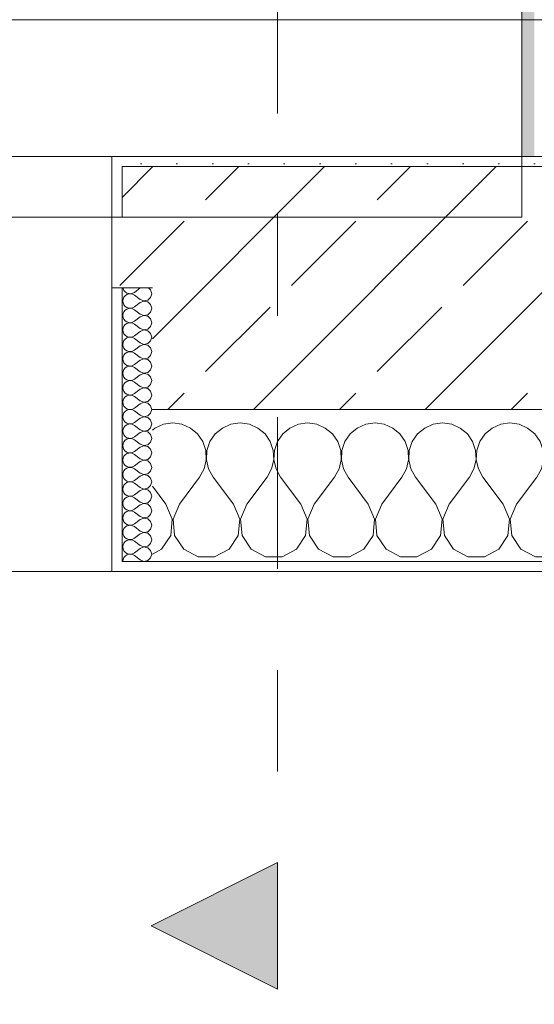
# Model space of a CAD drawing. Header units: metres. Extents: x -3.6 to 84.5, y -11 to 16.8.
# Tile 218 of 256: x 43.049 to 43.557, y -0.582 to 0.39. Entities that reach past the tile are written whole.
import ezdxf

# ---------------------------------------------------------------- set-up
doc = ezdxf.new("R2010")
doc.units = ezdxf.units.M
doc.header["$MEASUREMENT"] = 0
doc.linetypes.add('Schnittlinie', pattern=[0.3, 0.15, -0.075, 0, -0.075])
for name, color, linetype in [('154 - Bemaßung_ Beschriftung.Ausbau - Deckenspiegel', 7, 'Continuous'), ('203 - Marker.Schnitt - Ausbaudetail SA', 7, 'Continuous'), ('604 - Struktur.Wand Aussen', 7, 'Continuous'), ('608 - Struktur.Träger', 7, 'Continuous'), ('Neubau_606 - Struktur.Wand Innen Ausbau', 7, 'Continuous'), ('Neubau_653 - Abdeckung.TB Verkofferung', 7, 'Continuous')]:
    doc.layers.add(name, color=color, linetype=linetype)
doc.styles.add('ERSTELLTER_STIL_2', font='txt')
doc.dimstyles.new('ERSTELLTER_STIL__2', dxfattribs={"dimtxt": 0.1, "dimasz": 0.0532, "dimexe": 0.18, "dimexo": 0.0625, "dimgap": 0, "dimtad": 1, "dimtih": 1, "dimtoh": 1, "dimzin": 0, "dimdsep": 46, "dimtxsty": 'ERSTELLTER_STIL_2', "dimblk": 'ARROWHEAD_2', "dimblk1": 'ARROWHEAD_2', "dimblk2": 'ARROWHEAD_2', "dimcen": 0.09, "dimse1": 1, "dimse2": 1, "dimclrd": 7, "dimclre": 7, "dimclrt": 7, "dimazin": 0, "dimtfac": 1, "dimtdec": 4, "dimtmove": 0, "dimatfit": 3, "dimfxl": 1, "dimtolj": 1, "dimtzin": 0, "dimarcsym": 0})
pattern_1 = [(0, (0, 0), (0, 0.08660254), [0, -0.05]), (0, (0.025, 0.0433), (0, 0.08660254), [0, -0.05])]
pattern_2 = [(45, (0, 0), (-0.01767767, 0.01767767), [0, -0.025])]

# ---------------------------------------------------------------- blocks, each defined once
blk = doc.blocks.new('*X98')
at = {"layer": '604 - Struktur.Wand Aussen', "color": 7, "linetype": 'Continuous', "lineweight": 5}
for p, q in [((43.19089, -0.0096), (43.18248, -0.01331)), ((43.2, -0.00833), (43.19089, -0.0096)), ((43.20911, -0.0096), (43.2, -0.00833)), ((43.21752, -0.01331), (43.20911, -0.0096)), ((43.25756, -0.0096), (43.24914, -0.01331)), ((43.26667, -0.00833), (43.25756, -0.0096)), ((43.27578, -0.0096), (43.26667, -0.00833)), ((43.28419, -0.01331), (43.27578, -0.0096)), ((43.32422, -0.0096), (43.31581, -0.01331)), ((43.33333, -0.00833), (43.32422, -0.0096)), ((43.34244, -0.0096), (43.33333, -0.00833)), ((43.35086, -0.01331), (43.34244, -0.0096)), ((43.39089, -0.0096), (43.38248, -0.01331)), ((43.4, -0.00833), (43.39089, -0.0096)), ((43.40911, -0.0096), (43.4, -0.00833)), ((43.41752, -0.01331), (43.40911, -0.0096)), ((43.45756, -0.0096), (43.44914, -0.01331)), ((43.46667, -0.00833), (43.45756, -0.0096)), ((43.47578, -0.0096), (43.46667, -0.00833)), ((43.48419, -0.01331), (43.47578, -0.0096)), ((43.52422, -0.0096), (43.51581, -0.01331)), ((43.53333, -0.00833), (43.52422, -0.0096)), ((43.54244, -0.0096), (43.53333, -0.00833)), ((43.55086, -0.01331), (43.54244, -0.0096)), ((43.59089, -0.0096), (43.58248, -0.01331)), ((43.6, -0.00833), (43.59089, -0.0096)), ((43.60911, -0.0096), (43.6, -0.00833)), ((43.61752, -0.01331), (43.60911, -0.0096)), ((43.65756, -0.0096), (43.64914, -0.01331)), ((43.66667, -0.00833), (43.65756, -0.0096)), ((43.67578, -0.0096), (43.66667, -0.00833)), ((43.68419, -0.01331), (43.67578, -0.0096)), ((43.72422, -0.0096), (43.71581, -0.01331)), ((43.73333, -0.00833), (43.72422, -0.0096)), ((43.74244, -0.0096), (43.73333, -0.00833)), ((43.75086, -0.01331), (43.74244, -0.0096)), ((43.79089, -0.0096), (43.78248, -0.01331)), ((43.8, -0.00833), (43.79089, -0.0096)), ((43.80911, -0.0096), (43.8, -0.00833)), ((43.81752, -0.01331), (43.80911, -0.0096)), ((43.85756, -0.0096), (43.84914, -0.01331)), ((43.86667, -0.00833), (43.85756, -0.0096)), ((43.87578, -0.0096), (43.86667, -0.00833)), ((43.88419, -0.01331), (43.87578, -0.0096)), ((43.92422, -0.0096), (43.91581, -0.01331)), ((43.93333, -0.00833), (43.92422, -0.0096)), ((43.94244, -0.0096), (43.93333, -0.00833)), ((43.95086, -0.01331), (43.94244, -0.0096)), ((43.18248, -0.01331), (43.18, -0.01536)), ((43.22461, -0.01918), (43.21752, -0.01331)), ((43.22981, -0.02676), (43.22461, -0.01918)), ((43.24206, -0.01918), (43.23685, -0.02676)), ((43.24914, -0.01331), (43.24206, -0.01918)), ((43.29127, -0.01918), (43.28419, -0.01331)), ((43.29648, -0.02676), (43.29127, -0.01918)), ((43.30873, -0.01918), (43.30352, -0.02676)), ((43.31581, -0.01331), (43.30873, -0.01918)), ((43.35794, -0.01918), (43.35086, -0.01331)), ((43.36315, -0.02676), (43.35794, -0.01918)), ((43.37539, -0.01918), (43.37019, -0.02676)), ((43.38248, -0.01331), (43.37539, -0.01918)), ((43.42461, -0.01918), (43.41752, -0.01331)), ((43.42981, -0.02676), (43.42461, -0.01918)), ((43.44206, -0.01918), (43.43685, -0.02676)), ((43.44914, -0.01331), (43.44206, -0.01918)), ((43.49127, -0.01918), (43.48419, -0.01331)), ((43.49648, -0.02676), (43.49127, -0.01918)), ((43.50873, -0.01918), (43.50352, -0.02676)), ((43.51581, -0.01331), (43.50873, -0.01918)), ((43.55794, -0.01918), (43.55086, -0.01331)), ((43.56315, -0.02676), (43.55794, -0.01918)), ((43.57539, -0.01918), (43.57019, -0.02676)), ((43.58248, -0.01331), (43.57539, -0.01918)), ((43.62461, -0.01918), (43.61752, -0.01331)), ((43.62981, -0.02676), (43.62461, -0.01918)), ((43.64206, -0.01918), (43.63685, -0.02676)), ((43.64914, -0.01331), (43.64206, -0.01918)), ((43.69127, -0.01918), (43.68419, -0.01331)), ((43.69648, -0.02676), (43.69127, -0.01918)), ((43.70873, -0.01918), (43.70352, -0.02676)), ((43.71581, -0.01331), (43.70873, -0.01918)), ((43.75794, -0.01918), (43.75086, -0.01331)), ((43.76315, -0.02676), (43.75794, -0.01918)), ((43.77539, -0.01918), (43.77019, -0.02676)), ((43.78248, -0.01331), (43.77539, -0.01918)), ((43.82461, -0.01918), (43.81752, -0.01331)), ((43.82981, -0.02676), (43.82461, -0.01918)), ((43.84206, -0.01918), (43.83685, -0.02676)), ((43.84914, -0.01331), (43.84206, -0.01918)), ((43.89127, -0.01918), (43.88419, -0.01331)), ((43.89648, -0.02676), (43.89127, -0.01918)), ((43.90873, -0.01918), (43.90352, -0.02676)), ((43.91581, -0.01331), (43.90873, -0.01918)), ((43.95794, -0.01918), (43.95086, -0.01331)), ((43.96315, -0.02676), (43.95794, -0.01918)), ((43.97539, -0.01918), (43.97019, -0.02676)), ((43.98248, -0.01331), (43.97539, -0.01918)), ((43.98999, -0.01), (43.98248, -0.01331)), ((43.23275, -0.03547), (43.22981, -0.02676)), ((43.23685, -0.02676), (43.23391, -0.03547)), ((43.29942, -0.03547), (43.29648, -0.02676)), ((43.30352, -0.02676), (43.30058, -0.03547)), ((43.36609, -0.03547), (43.36315, -0.02676)), ((43.37019, -0.02676), (43.36725, -0.03547)), ((43.43275, -0.03547), (43.42981, -0.02676)), ((43.43685, -0.02676), (43.43391, -0.03547)), ((43.49942, -0.03547), (43.49648, -0.02676)), ((43.50352, -0.02676), (43.50058, -0.03547)), ((43.56609, -0.03547), (43.56315, -0.02676)), ((43.57019, -0.02676), (43.56725, -0.03547)), ((43.63275, -0.03547), (43.62981, -0.02676)), ((43.63685, -0.02676), (43.63391, -0.03547)), ((43.69942, -0.03547), (43.69648, -0.02676)), ((43.70352, -0.02676), (43.70058, -0.03547)), ((43.76609, -0.03547), (43.76315, -0.02676)), ((43.77019, -0.02676), (43.76725, -0.03547)), ((43.83275, -0.03547), (43.82981, -0.02676)), ((43.83685, -0.02676), (43.83391, -0.03547)), ((43.89942, -0.03547), (43.89648, -0.02676)), ((43.90352, -0.02676), (43.90058, -0.03547)), ((43.96609, -0.03547), (43.96315, -0.02676)), ((43.97019, -0.02676), (43.96725, -0.03547)), ((43.2332, -0.04466), (43.23275, -0.03547)), ((43.23391, -0.03547), (43.23347, -0.04466)), ((43.29987, -0.04466), (43.29942, -0.03547)), ((43.30058, -0.03547), (43.30013, -0.04466)), ((43.36653, -0.04466), (43.36609, -0.03547)), ((43.36725, -0.03547), (43.3668, -0.04466)), ((43.4332, -0.04466), (43.43275, -0.03547)), ((43.43391, -0.03547), (43.43347, -0.04466)), ((43.49987, -0.04466), (43.49942, -0.03547)), ((43.50058, -0.03547), (43.50013, -0.04466)), ((43.56653, -0.04466), (43.56609, -0.03547)), ((43.56725, -0.03547), (43.5668, -0.04466)), ((43.6332, -0.04466), (43.63275, -0.03547)), ((43.63391, -0.03547), (43.63347, -0.04466)), ((43.69987, -0.04466), (43.69942, -0.03547)), ((43.70058, -0.03547), (43.70013, -0.04466)), ((43.76653, -0.04466), (43.76609, -0.03547)), ((43.76725, -0.03547), (43.7668, -0.04466)), ((43.8332, -0.04466), (43.83275, -0.03547)), ((43.83391, -0.03547), (43.83347, -0.04466)), ((43.89987, -0.04466), (43.89942, -0.03547)), ((43.90058, -0.03547), (43.90013, -0.04466)), ((43.96653, -0.04466), (43.96609, -0.03547)), ((43.96725, -0.03547), (43.9668, -0.04466)), ((43.23112, -0.05362), (43.2332, -0.04466)), ((43.23347, -0.04466), (43.23555, -0.05362)), ((43.29778, -0.05362), (43.29987, -0.04466)), ((43.30013, -0.04466), (43.30222, -0.05362)), ((43.36445, -0.05362), (43.36653, -0.04466)), ((43.3668, -0.04466), (43.36888, -0.05362)), ((43.43112, -0.05362), (43.4332, -0.04466)), ((43.43347, -0.04466), (43.43555, -0.05362)), ((43.49778, -0.05362), (43.49987, -0.04466)), ((43.50013, -0.04466), (43.50222, -0.05362)), ((43.56445, -0.05362), (43.56653, -0.04466)), ((43.5668, -0.04466), (43.56888, -0.05362)), ((43.63112, -0.05362), (43.6332, -0.04466)), ((43.63347, -0.04466), (43.63555, -0.05362)), ((43.69778, -0.05362), (43.69987, -0.04466)), ((43.70013, -0.04466), (43.70222, -0.05362)), ((43.76445, -0.05362), (43.76653, -0.04466)), ((43.7668, -0.04466), (43.76888, -0.05362)), ((43.83112, -0.05362), (43.8332, -0.04466)), ((43.83347, -0.04466), (43.83555, -0.05362)), ((43.89778, -0.05362), (43.89987, -0.04466)), ((43.90013, -0.04466), (43.90222, -0.05362)), ((43.96445, -0.05362), (43.96653, -0.04466)), ((43.9668, -0.04466), (43.96888, -0.05362)), ((43.22667, -0.06167), (43.23112, -0.05362)), ((43.23555, -0.05362), (43.24, -0.06167)), ((43.29333, -0.06167), (43.29778, -0.05362)), ((43.30222, -0.05362), (43.30667, -0.06167)), ((43.36, -0.06167), (43.36445, -0.05362)), ((43.36888, -0.05362), (43.37333, -0.06167)), ((43.42667, -0.06167), (43.43112, -0.05362)), ((43.43555, -0.05362), (43.44, -0.06167)), ((43.49333, -0.06167), (43.49778, -0.05362)), ((43.50222, -0.05362), (43.50667, -0.06167)), ((43.56, -0.06167), (43.56445, -0.05362)), ((43.56888, -0.05362), (43.57333, -0.06167)), ((43.62667, -0.06167), (43.63112, -0.05362)), ((43.63555, -0.05362), (43.64, -0.06167)), ((43.69333, -0.06167), (43.69778, -0.05362)), ((43.70222, -0.05362), (43.70667, -0.06167)), ((43.76, -0.06167), (43.76445, -0.05362)), ((43.76888, -0.05362), (43.77333, -0.06167)), ((43.82667, -0.06167), (43.83112, -0.05362)), ((43.83555, -0.05362), (43.84, -0.06167)), ((43.89333, -0.06167), (43.89778, -0.05362)), ((43.90222, -0.05362), (43.90667, -0.06167)), ((43.96, -0.06167), (43.96445, -0.05362)), ((43.96888, -0.05362), (43.97333, -0.06167)), ((43.20667, -0.08833), (43.22667, -0.06167)), ((43.26, -0.08833), (43.24, -0.06167)), ((43.27333, -0.08833), (43.29333, -0.06167)), ((43.32667, -0.08833), (43.30667, -0.06167)), ((43.34, -0.08833), (43.36, -0.06167)), ((43.39333, -0.08833), (43.37333, -0.06167)), ((43.40667, -0.08833), (43.42667, -0.06167)), ((43.46, -0.08833), (43.44, -0.06167)), ((43.47333, -0.08833), (43.49333, -0.06167)), ((43.52667, -0.08833), (43.50667, -0.06167)), ((43.54, -0.08833), (43.56, -0.06167)), ((43.59333, -0.08833), (43.57333, -0.06167)), ((43.60667, -0.08833), (43.62667, -0.06167)), ((43.66, -0.08833), (43.64, -0.06167)), ((43.67333, -0.08833), (43.69333, -0.06167)), ((43.72667, -0.08833), (43.70667, -0.06167)), ((43.74, -0.08833), (43.76, -0.06167)), ((43.79333, -0.08833), (43.77333, -0.06167)), ((43.80667, -0.08833), (43.82667, -0.06167)), ((43.86, -0.08833), (43.84, -0.06167)), ((43.87333, -0.08833), (43.89333, -0.06167)), ((43.92667, -0.08833), (43.90667, -0.06167)), ((43.94, -0.08833), (43.96, -0.06167)), ((43.98999, -0.08388), (43.97333, -0.06167)), ((43.19333, -0.08833), (43.18, -0.07056)), ((43.19962, -0.1033), (43.19333, -0.08833)), ((43.20667, -0.08833), (43.20038, -0.1033)), ((43.26629, -0.1033), (43.26, -0.08833)), ((43.27333, -0.08833), (43.26705, -0.1033)), ((43.33295, -0.1033), (43.32667, -0.08833)), ((43.34, -0.08833), (43.33371, -0.1033)), ((43.39962, -0.1033), (43.39333, -0.08833)), ((43.40667, -0.08833), (43.40038, -0.1033)), ((43.46629, -0.1033), (43.46, -0.08833)), ((43.47333, -0.08833), (43.46705, -0.1033)), ((43.53295, -0.1033), (43.52667, -0.08833)), ((43.54, -0.08833), (43.53371, -0.1033)), ((43.59962, -0.1033), (43.59333, -0.08833)), ((43.60667, -0.08833), (43.60038, -0.1033)), ((43.66629, -0.1033), (43.66, -0.08833)), ((43.67333, -0.08833), (43.66705, -0.1033)), ((43.73295, -0.1033), (43.72667, -0.08833)), ((43.74, -0.08833), (43.73371, -0.1033)), ((43.79962, -0.1033), (43.79333, -0.08833)), ((43.80667, -0.08833), (43.80038, -0.1033)), ((43.86629, -0.1033), (43.86, -0.08833)), ((43.87333, -0.08833), (43.86705, -0.1033)), ((43.93295, -0.1033), (43.92667, -0.08833)), ((43.94, -0.08833), (43.93371, -0.1033)), ((43.19808, -0.11947), (43.19962, -0.1033)), ((43.20038, -0.1033), (43.20192, -0.11947)), ((43.26475, -0.11947), (43.26629, -0.1033)), ((43.26705, -0.1033), (43.26858, -0.11947)), ((43.33142, -0.11947), (43.33295, -0.1033)), ((43.33371, -0.1033), (43.33525, -0.11947)), ((43.39808, -0.11947), (43.39962, -0.1033)), ((43.40038, -0.1033), (43.40192, -0.11947)), ((43.46475, -0.11947), (43.46629, -0.1033)), ((43.46705, -0.1033), (43.46858, -0.11947)), ((43.53142, -0.11947), (43.53295, -0.1033)), ((43.53371, -0.1033), (43.53525, -0.11947)), ((43.59808, -0.11947), (43.59962, -0.1033)), ((43.60038, -0.1033), (43.60192, -0.11947)), ((43.66475, -0.11947), (43.66629, -0.1033)), ((43.66705, -0.1033), (43.66858, -0.11947)), ((43.73142, -0.11947), (43.73295, -0.1033)), ((43.73371, -0.1033), (43.73525, -0.11947)), ((43.79808, -0.11947), (43.79962, -0.1033)), ((43.80038, -0.1033), (43.80192, -0.11947)), ((43.86475, -0.11947), (43.86629, -0.1033)), ((43.86705, -0.1033), (43.86858, -0.11947)), ((43.93142, -0.11947), (43.93295, -0.1033)), ((43.93371, -0.1033), (43.93525, -0.11947)), ((43.1891, -0.13299), (43.19808, -0.11947)), ((43.20192, -0.11947), (43.2109, -0.13299)), ((43.25576, -0.13299), (43.26475, -0.11947)), ((43.26858, -0.11947), (43.27757, -0.13299)), ((43.32243, -0.13299), (43.33142, -0.11947)), ((43.33525, -0.11947), (43.34424, -0.13299)), ((43.3891, -0.13299), (43.39808, -0.11947)), ((43.40192, -0.11947), (43.4109, -0.13299)), ((43.45576, -0.13299), (43.46475, -0.11947)), ((43.46858, -0.11947), (43.47757, -0.13299)), ((43.52243, -0.13299), (43.53142, -0.11947)), ((43.53525, -0.11947), (43.54424, -0.13299)), ((43.5891, -0.13299), (43.59808, -0.11947)), ((43.60192, -0.11947), (43.6109, -0.13299)), ((43.65576, -0.13299), (43.66475, -0.11947)), ((43.66858, -0.11947), (43.67757, -0.13299)), ((43.72243, -0.13299), (43.73142, -0.11947)), ((43.73525, -0.11947), (43.74424, -0.13299)), ((43.7891, -0.13299), (43.79808, -0.11947)), ((43.80192, -0.11947), (43.8109, -0.13299)), ((43.85576, -0.13299), (43.86475, -0.11947)), ((43.86858, -0.11947), (43.87757, -0.13299)), ((43.92243, -0.13299), (43.93142, -0.11947)), ((43.93525, -0.11947), (43.94424, -0.13299)), ((43.18, -0.13787), (43.1891, -0.13299)), ((43.2109, -0.13299), (43.22521, -0.14066)), ((43.24145, -0.14066), (43.25576, -0.13299)), ((43.27757, -0.13299), (43.29188, -0.14066)), ((43.30812, -0.14066), (43.32243, -0.13299)), ((43.34424, -0.13299), (43.35855, -0.14066)), ((43.37479, -0.14066), (43.3891, -0.13299)), ((43.4109, -0.13299), (43.42521, -0.14066)), ((43.44145, -0.14066), (43.45576, -0.13299)), ((43.47757, -0.13299), (43.49188, -0.14066)), ((43.50812, -0.14066), (43.52243, -0.13299)), ((43.54424, -0.13299), (43.55855, -0.14066)), ((43.57479, -0.14066), (43.5891, -0.13299)), ((43.6109, -0.13299), (43.62521, -0.14066)), ((43.64145, -0.14066), (43.65576, -0.13299)), ((43.67757, -0.13299), (43.69188, -0.14066)), ((43.70812, -0.14066), (43.72243, -0.13299)), ((43.74424, -0.13299), (43.75855, -0.14066)), ((43.77479, -0.14066), (43.7891, -0.13299)), ((43.8109, -0.13299), (43.82521, -0.14066)), ((43.84145, -0.14066), (43.85576, -0.13299)), ((43.87757, -0.13299), (43.89188, -0.14066)), ((43.90812, -0.14066), (43.92243, -0.13299)), ((43.94424, -0.13299), (43.95855, -0.14066)), ((43.97479, -0.14066), (43.9891, -0.13299)), ((43.9891, -0.13299), (43.98999, -0.13165)), ((43.22521, -0.14066), (43.24145, -0.14066)), ((43.29188, -0.14066), (43.30812, -0.14066)), ((43.35855, -0.14066), (43.37479, -0.14066)), ((43.42521, -0.14066), (43.44145, -0.14066)), ((43.49188, -0.14066), (43.50812, -0.14066)), ((43.55855, -0.14066), (43.57479, -0.14066)), ((43.62521, -0.14066), (43.64145, -0.14066)), ((43.69188, -0.14066), (43.70812, -0.14066)), ((43.75855, -0.14066), (43.77479, -0.14066)), ((43.82521, -0.14066), (43.84145, -0.14066)), ((43.89188, -0.14066), (43.90812, -0.14066)), ((43.95855, -0.14066), (43.97479, -0.14066))]:
    blk.add_line(p, q, dxfattribs=at)
blk = doc.blocks.new('*X106')
at = {"layer": '604 - Struktur.Wand Aussen', "color": 7, "linetype": 'Continuous', "lineweight": 5}
for p, q in [((43.15091, 0.125), (43.15099, 0.12448)), ((43.15099, 0.12448), (43.15178, 0.12267)), ((43.15178, 0.12267), (43.15304, 0.12116)), ((43.15304, 0.11742), (43.15178, 0.1159)), ((43.15304, 0.12116), (43.15466, 0.12004)), ((43.15466, 0.11853), (43.15304, 0.11742)), ((43.15466, 0.12004), (43.15653, 0.11941)), ((43.15653, 0.11916), (43.15466, 0.11853)), ((43.15653, 0.11941), (43.1585, 0.11931)), ((43.1585, 0.11926), (43.15653, 0.11916)), ((43.1585, 0.11931), (43.16042, 0.11976)), ((43.16042, 0.11881), (43.1585, 0.11926)), ((43.16042, 0.11976), (43.16214, 0.12071)), ((43.16214, 0.11786), (43.16042, 0.11881)), ((43.16786, 0.125), (43.16214, 0.12071)), ((43.16786, 0.11357), (43.16214, 0.11786)), ((43.17822, 0.12304), (43.17608, 0.125)), ((43.17929, 0.11929), (43.17822, 0.12304)), ((43.17822, 0.11553), (43.17929, 0.11929)), ((43.15099, 0.11409), (43.15071, 0.11214)), ((43.15071, 0.11214), (43.15099, 0.11019)), ((43.15178, 0.1159), (43.15099, 0.11409)), ((43.15099, 0.11019), (43.15178, 0.10839)), ((43.15178, 0.10839), (43.15304, 0.10687)), ((43.16786, 0.11071), (43.16214, 0.10643)), ((43.16786, 0.11357), (43.1715, 0.11217)), ((43.1715, 0.11211), (43.16786, 0.11071)), ((43.1715, 0.11217), (43.17534, 0.1129)), ((43.17534, 0.11139), (43.1715, 0.11211)), ((43.17534, 0.1129), (43.17822, 0.11553)), ((43.17822, 0.10876), (43.17534, 0.11139)), ((43.17929, 0.105), (43.17822, 0.10876)), ((43.15099, 0.09981), (43.15071, 0.09786)), ((43.15071, 0.09786), (43.15099, 0.09591)), ((43.15178, 0.10161), (43.15099, 0.09981)), ((43.15304, 0.10313), (43.15178, 0.10161)), ((43.15304, 0.10687), (43.15466, 0.10575)), ((43.15466, 0.10425), (43.15304, 0.10313)), ((43.15466, 0.10575), (43.15653, 0.10512)), ((43.15653, 0.10488), (43.15466, 0.10425)), ((43.15653, 0.10512), (43.1585, 0.10503)), ((43.1585, 0.10497), (43.15653, 0.10488)), ((43.1585, 0.10503), (43.16042, 0.10547)), ((43.16042, 0.10453), (43.1585, 0.10497)), ((43.16042, 0.10547), (43.16214, 0.10643)), ((43.16214, 0.10357), (43.16042, 0.10453)), ((43.16786, 0.09929), (43.16214, 0.10357)), ((43.16786, 0.09929), (43.1715, 0.09789)), ((43.1715, 0.09783), (43.16786, 0.09643)), ((43.1715, 0.09789), (43.17534, 0.09861)), ((43.17534, 0.0971), (43.1715, 0.09783)), ((43.17534, 0.09861), (43.17822, 0.10124)), ((43.17822, 0.10124), (43.17929, 0.105)), ((43.15099, 0.09591), (43.15178, 0.0941)), ((43.15178, 0.0941), (43.15304, 0.09258)), ((43.15304, 0.08884), (43.15178, 0.08733)), ((43.15304, 0.09258), (43.15466, 0.09147)), ((43.15466, 0.08996), (43.15304, 0.08884)), ((43.15466, 0.09147), (43.15653, 0.09084)), ((43.15653, 0.09059), (43.15466, 0.08996)), ((43.15653, 0.09084), (43.1585, 0.09074)), ((43.1585, 0.09069), (43.15653, 0.09059)), ((43.1585, 0.09074), (43.16042, 0.09119)), ((43.16042, 0.09024), (43.1585, 0.09069)), ((43.16042, 0.09119), (43.16214, 0.09214)), ((43.16214, 0.08929), (43.16042, 0.09024)), ((43.16786, 0.09643), (43.16214, 0.09214)), ((43.16786, 0.085), (43.16214, 0.08929)), ((43.17822, 0.09447), (43.17534, 0.0971)), ((43.17929, 0.09071), (43.17822, 0.09447)), ((43.17822, 0.08696), (43.17929, 0.09071)), ((43.15099, 0.08552), (43.15071, 0.08357)), ((43.15071, 0.08357), (43.15099, 0.08162)), ((43.15178, 0.08733), (43.15099, 0.08552)), ((43.15099, 0.08162), (43.15178, 0.07982)), ((43.15178, 0.07982), (43.15304, 0.0783)), ((43.15304, 0.0783), (43.15466, 0.07718)), ((43.16042, 0.0769), (43.16214, 0.07786)), ((43.16786, 0.08214), (43.16214, 0.07786)), ((43.16786, 0.085), (43.1715, 0.0836)), ((43.1715, 0.08354), (43.16786, 0.08214)), ((43.1715, 0.0836), (43.17534, 0.08433)), ((43.17534, 0.08282), (43.1715, 0.08354)), ((43.17534, 0.08433), (43.17822, 0.08696)), ((43.17822, 0.08018), (43.17534, 0.08282)), ((43.17929, 0.07643), (43.17822, 0.08018)), ((43.15099, 0.07124), (43.15071, 0.06929)), ((43.15071, 0.06929), (43.15099, 0.06733)), ((43.15178, 0.07304), (43.15099, 0.07124)), ((43.15304, 0.07456), (43.15178, 0.07304)), ((43.15466, 0.07567), (43.15304, 0.07456)), ((43.15466, 0.07718), (43.15653, 0.07655)), ((43.15653, 0.0763), (43.15466, 0.07567)), ((43.15653, 0.07655), (43.1585, 0.07646)), ((43.1585, 0.0764), (43.15653, 0.0763)), ((43.1585, 0.07646), (43.16042, 0.0769)), ((43.16042, 0.07595), (43.1585, 0.0764)), ((43.16214, 0.075), (43.16042, 0.07595)), ((43.16786, 0.07071), (43.16214, 0.075)), ((43.16786, 0.07071), (43.1715, 0.06931)), ((43.1715, 0.06926), (43.16786, 0.06786)), ((43.1715, 0.06931), (43.17534, 0.07004)), ((43.17534, 0.06853), (43.1715, 0.06926)), ((43.17534, 0.07004), (43.17822, 0.07267)), ((43.17822, 0.0659), (43.17534, 0.06853)), ((43.17822, 0.07267), (43.17929, 0.07643)), ((43.15099, 0.06733), (43.15178, 0.06553)), ((43.15178, 0.05876), (43.15099, 0.05695)), ((43.15178, 0.06553), (43.15304, 0.06401)), ((43.15304, 0.06027), (43.15178, 0.05876)), ((43.15304, 0.06401), (43.15466, 0.0629)), ((43.15466, 0.06139), (43.15304, 0.06027)), ((43.15466, 0.0629), (43.15653, 0.06227)), ((43.15653, 0.06202), (43.15466, 0.06139)), ((43.15653, 0.06227), (43.1585, 0.06217)), ((43.1585, 0.06211), (43.15653, 0.06202)), ((43.1585, 0.06217), (43.16042, 0.06262)), ((43.16042, 0.06167), (43.1585, 0.06211)), ((43.16042, 0.06262), (43.16214, 0.06357)), ((43.16214, 0.06071), (43.16042, 0.06167)), ((43.16786, 0.06786), (43.16214, 0.06357)), ((43.16786, 0.05643), (43.16214, 0.06071)), ((43.17534, 0.05575), (43.17822, 0.05839)), ((43.17929, 0.06214), (43.17822, 0.0659)), ((43.17822, 0.05839), (43.17929, 0.06214)), ((43.15099, 0.05695), (43.15071, 0.055)), ((43.15071, 0.055), (43.15099, 0.05305)), ((43.15099, 0.05305), (43.15178, 0.05124)), ((43.15178, 0.05124), (43.15304, 0.04973)), ((43.15304, 0.04973), (43.15466, 0.04861)), ((43.16042, 0.04833), (43.16214, 0.04929)), ((43.16786, 0.05357), (43.16214, 0.04929)), ((43.16786, 0.05643), (43.1715, 0.05503)), ((43.1715, 0.05497), (43.16786, 0.05357)), ((43.1715, 0.05503), (43.17534, 0.05575)), ((43.17534, 0.05425), (43.1715, 0.05497)), ((43.17822, 0.05161), (43.17534, 0.05425)), ((43.17929, 0.04786), (43.17822, 0.05161)), ((43.15099, 0.04267), (43.15071, 0.04071)), ((43.15071, 0.04071), (43.15099, 0.03876)), ((43.15178, 0.04447), (43.15099, 0.04267)), ((43.15304, 0.04599), (43.15178, 0.04447)), ((43.15466, 0.0471), (43.15304, 0.04599)), ((43.15466, 0.04861), (43.15653, 0.04798)), ((43.15653, 0.04773), (43.15466, 0.0471)), ((43.15653, 0.04798), (43.1585, 0.04789)), ((43.1585, 0.04783), (43.15653, 0.04773)), ((43.1585, 0.04789), (43.16042, 0.04833)), ((43.16042, 0.04738), (43.1585, 0.04783)), ((43.16214, 0.04643), (43.16042, 0.04738)), ((43.16786, 0.04214), (43.16214, 0.04643)), ((43.16786, 0.03929), (43.16214, 0.035)), ((43.16786, 0.04214), (43.1715, 0.04074)), ((43.1715, 0.04069), (43.16786, 0.03929)), ((43.1715, 0.04074), (43.17534, 0.04147)), ((43.17534, 0.03996), (43.1715, 0.04069)), ((43.17534, 0.04147), (43.17822, 0.0441)), ((43.17822, 0.03733), (43.17534, 0.03996)), ((43.17822, 0.0441), (43.17929, 0.04786)), ((43.15099, 0.03876), (43.15178, 0.03696)), ((43.15178, 0.03018), (43.15099, 0.02838)), ((43.15178, 0.03696), (43.15304, 0.03544)), ((43.15304, 0.0317), (43.15178, 0.03018)), ((43.15304, 0.03544), (43.15466, 0.03433)), ((43.15466, 0.03282), (43.15304, 0.0317)), ((43.15466, 0.03433), (43.15653, 0.0337)), ((43.15653, 0.03345), (43.15466, 0.03282)), ((43.15653, 0.0337), (43.1585, 0.0336)), ((43.1585, 0.03354), (43.15653, 0.03345)), ((43.1585, 0.0336), (43.16042, 0.03405)), ((43.16042, 0.0331), (43.1585, 0.03354)), ((43.16042, 0.03405), (43.16214, 0.035)), ((43.16214, 0.03214), (43.16042, 0.0331)), ((43.16786, 0.02786), (43.16214, 0.03214)), ((43.17534, 0.02718), (43.17822, 0.02982)), ((43.17929, 0.03357), (43.17822, 0.03733)), ((43.17822, 0.02982), (43.17929, 0.03357)), ((43.15099, 0.02838), (43.15071, 0.02643)), ((43.15071, 0.02643), (43.15099, 0.02448)), ((43.15099, 0.02448), (43.15178, 0.02267)), ((43.15178, 0.02267), (43.15304, 0.02116)), ((43.15304, 0.02116), (43.15466, 0.02004)), ((43.15466, 0.02004), (43.15653, 0.01941)), ((43.1585, 0.01931), (43.16042, 0.01976)), ((43.16042, 0.01976), (43.16214, 0.02071)), ((43.16786, 0.025), (43.16214, 0.02071)), ((43.16786, 0.02786), (43.1715, 0.02646)), ((43.1715, 0.0264), (43.16786, 0.025)), ((43.1715, 0.02646), (43.17534, 0.02718)), ((43.17534, 0.02567), (43.1715, 0.0264)), ((43.17822, 0.02304), (43.17534, 0.02567)), ((43.17929, 0.01929), (43.17822, 0.02304)), ((43.15099, 0.01409), (43.15071, 0.01214)), ((43.15071, 0.01214), (43.15099, 0.01019)), ((43.15178, 0.0159), (43.15099, 0.01409)), ((43.15099, 0.01019), (43.15178, 0.00839)), ((43.15304, 0.01742), (43.15178, 0.0159)), ((43.15466, 0.01853), (43.15304, 0.01742)), ((43.15653, 0.01916), (43.15466, 0.01853)), ((43.15653, 0.01941), (43.1585, 0.01931)), ((43.1585, 0.01926), (43.15653, 0.01916)), ((43.16042, 0.01881), (43.1585, 0.01926)), ((43.16214, 0.01786), (43.16042, 0.01881)), ((43.16786, 0.01357), (43.16214, 0.01786)), ((43.16786, 0.01071), (43.16214, 0.00643)), ((43.16786, 0.01357), (43.1715, 0.01217)), ((43.1715, 0.01211), (43.16786, 0.01071)), ((43.1715, 0.01217), (43.17534, 0.0129)), ((43.17534, 0.01139), (43.1715, 0.01211)), ((43.17534, 0.0129), (43.17822, 0.01553)), ((43.17822, 0.00876), (43.17534, 0.01139)), ((43.17822, 0.01553), (43.17929, 0.01929)), ((43.15178, 0.00161), (43.15099, -0.00019)), ((43.15178, 0.00839), (43.15304, 0.00687)), ((43.15304, 0.00313), (43.15178, 0.00161)), ((43.15304, 0.00687), (43.15466, 0.00575)), ((43.15466, 0.00425), (43.15304, 0.00313)), ((43.15466, 0.00575), (43.15653, 0.00512)), ((43.15653, 0.00488), (43.15466, 0.00425)), ((43.15653, 0.00512), (43.1585, 0.00503)), ((43.1585, 0.00497), (43.15653, 0.00488)), ((43.1585, 0.00503), (43.16042, 0.00547)), ((43.16042, 0.00453), (43.1585, 0.00497)), ((43.16042, 0.00547), (43.16214, 0.00643)), ((43.16214, 0.00357), (43.16042, 0.00453)), ((43.16786, -0.00071), (43.16214, 0.00357)), ((43.17534, -0.00139), (43.17822, 0.00124)), ((43.17929, 0.005), (43.17822, 0.00876)), ((43.17822, 0.00124), (43.17929, 0.005)), ((43.15099, -0.00019), (43.15071, -0.00214)), ((43.15071, -0.00214), (43.15099, -0.00409)), ((43.15099, -0.00409), (43.15178, -0.0059)), ((43.15178, -0.0059), (43.15304, -0.00742)), ((43.15304, -0.00742), (43.15466, -0.00853)), ((43.15466, -0.00853), (43.15653, -0.00916)), ((43.15653, -0.00941), (43.15466, -0.01004)), ((43.15653, -0.00916), (43.1585, -0.00926)), ((43.1585, -0.00931), (43.15653, -0.00941)), ((43.1585, -0.00926), (43.16042, -0.00881)), ((43.16042, -0.00976), (43.1585, -0.00931)), ((43.16042, -0.00881), (43.16214, -0.00786)), ((43.16786, -0.00357), (43.16214, -0.00786)), ((43.16786, -0.00071), (43.1715, -0.00211)), ((43.1715, -0.00217), (43.16786, -0.00357)), ((43.1715, -0.00211), (43.17534, -0.00139)), ((43.17534, -0.0029), (43.1715, -0.00217)), ((43.17822, -0.00553), (43.17534, -0.0029)), ((43.17929, -0.00929), (43.17822, -0.00553)), ((43.17822, -0.01304), (43.17929, -0.00929)), ((43.15099, -0.01448), (43.15071, -0.01643)), ((43.15071, -0.01643), (43.15099, -0.01838)), ((43.15178, -0.01267), (43.15099, -0.01448)), ((43.15099, -0.01838), (43.15178, -0.02018)), ((43.15304, -0.01116), (43.15178, -0.01267)), ((43.15466, -0.01004), (43.15304, -0.01116)), ((43.16214, -0.01071), (43.16042, -0.00976)), ((43.16786, -0.015), (43.16214, -0.01071)), ((43.16786, -0.01786), (43.16214, -0.02214)), ((43.16786, -0.015), (43.1715, -0.0164)), ((43.1715, -0.01646), (43.16786, -0.01786)), ((43.1715, -0.0164), (43.17534, -0.01567)), ((43.17534, -0.01718), (43.1715, -0.01646)), ((43.17534, -0.01567), (43.17822, -0.01304)), ((43.17822, -0.01982), (43.17534, -0.01718)), ((43.15099, -0.02876), (43.15071, -0.03071)), ((43.15178, -0.02696), (43.15099, -0.02876)), ((43.15178, -0.02018), (43.15304, -0.0217)), ((43.15304, -0.02544), (43.15178, -0.02696)), ((43.15304, -0.0217), (43.15466, -0.02282)), ((43.15466, -0.02433), (43.15304, -0.02544)), ((43.15466, -0.02282), (43.15653, -0.02345)), ((43.15653, -0.0237), (43.15466, -0.02433)), ((43.15653, -0.02345), (43.1585, -0.02354)), ((43.1585, -0.0236), (43.15653, -0.0237)), ((43.1585, -0.02354), (43.16042, -0.0231)), ((43.16042, -0.02405), (43.1585, -0.0236)), ((43.16042, -0.0231), (43.16214, -0.02214)), ((43.16214, -0.025), (43.16042, -0.02405)), ((43.16786, -0.02929), (43.16214, -0.025)), ((43.17534, -0.02996), (43.17822, -0.02733)), ((43.17929, -0.02357), (43.17822, -0.01982)), ((43.17822, -0.02733), (43.17929, -0.02357)), ((43.15071, -0.03071), (43.15099, -0.03267)), ((43.15099, -0.03267), (43.15178, -0.03447)), ((43.15178, -0.03447), (43.15304, -0.03599)), ((43.15304, -0.03599), (43.15466, -0.0371)), ((43.15466, -0.03861), (43.15304, -0.03973)), ((43.15466, -0.0371), (43.15653, -0.03773)), ((43.15653, -0.03798), (43.15466, -0.03861)), ((43.15653, -0.03773), (43.1585, -0.03783)), ((43.1585, -0.03789), (43.15653, -0.03798)), ((43.1585, -0.03783), (43.16042, -0.03738)), ((43.16042, -0.03833), (43.1585, -0.03789)), ((43.16042, -0.03738), (43.16214, -0.03643)), ((43.16214, -0.03929), (43.16042, -0.03833)), ((43.16786, -0.03214), (43.16214, -0.03643)), ((43.16786, -0.02929), (43.1715, -0.03069)), ((43.1715, -0.03074), (43.16786, -0.03214)), ((43.1715, -0.03069), (43.17534, -0.02996)), ((43.17534, -0.03147), (43.1715, -0.03074)), ((43.17822, -0.0341), (43.17534, -0.03147)), ((43.17929, -0.03786), (43.17822, -0.0341)), ((43.17822, -0.04161), (43.17929, -0.03786)), ((43.15099, -0.04305), (43.15071, -0.045)), ((43.15071, -0.045), (43.15099, -0.04695)), ((43.15178, -0.04124), (43.15099, -0.04305)), ((43.15099, -0.04695), (43.15178, -0.04876)), ((43.15304, -0.03973), (43.15178, -0.04124)), ((43.16786, -0.04357), (43.16214, -0.03929)), ((43.16786, -0.04643), (43.16214, -0.05071)), ((43.16786, -0.04357), (43.1715, -0.04497)), ((43.1715, -0.04503), (43.16786, -0.04643)), ((43.1715, -0.04497), (43.17534, -0.04425)), ((43.17534, -0.04575), (43.1715, -0.04503)), ((43.17534, -0.04425), (43.17822, -0.04161)), ((43.17822, -0.04839), (43.17534, -0.04575)), ((43.17929, -0.05214), (43.17822, -0.04839)), ((43.15099, -0.05733), (43.15071, -0.05929)), ((43.15178, -0.05553), (43.15099, -0.05733)), ((43.15178, -0.04876), (43.15304, -0.05027)), ((43.15304, -0.05401), (43.15178, -0.05553)), ((43.15304, -0.05027), (43.15466, -0.05139)), ((43.15466, -0.0529), (43.15304, -0.05401)), ((43.15466, -0.05139), (43.15653, -0.05202)), ((43.15653, -0.05227), (43.15466, -0.0529)), ((43.15653, -0.05202), (43.1585, -0.05211)), ((43.1585, -0.05217), (43.15653, -0.05227)), ((43.1585, -0.05211), (43.16042, -0.05167)), ((43.16042, -0.05262), (43.1585, -0.05217)), ((43.16042, -0.05167), (43.16214, -0.05071)), ((43.16214, -0.05357), (43.16042, -0.05262)), ((43.16786, -0.05786), (43.16214, -0.05357)), ((43.16786, -0.05786), (43.1715, -0.05926)), ((43.17534, -0.05853), (43.17822, -0.0559)), ((43.17822, -0.0559), (43.17929, -0.05214)), ((43.15071, -0.05929), (43.15099, -0.06124)), ((43.15099, -0.06124), (43.15178, -0.06304)), ((43.15178, -0.06304), (43.15304, -0.06456)), ((43.15304, -0.06456), (43.15466, -0.06567)), ((43.15466, -0.06718), (43.15304, -0.0683)), ((43.15466, -0.06567), (43.15653, -0.0663)), ((43.15653, -0.06655), (43.15466, -0.06718)), ((43.15653, -0.0663), (43.1585, -0.0664)), ((43.1585, -0.06646), (43.15653, -0.06655)), ((43.1585, -0.0664), (43.16042, -0.06595)), ((43.16042, -0.0669), (43.1585, -0.06646)), ((43.16042, -0.06595), (43.16214, -0.065)), ((43.16214, -0.06786), (43.16042, -0.0669)), ((43.16786, -0.06071), (43.16214, -0.065)), ((43.16786, -0.07214), (43.16214, -0.06786)), ((43.1715, -0.05931), (43.16786, -0.06071)), ((43.1715, -0.05926), (43.17534, -0.05853)), ((43.17534, -0.06004), (43.1715, -0.05931)), ((43.17822, -0.06267), (43.17534, -0.06004)), ((43.17929, -0.06643), (43.17822, -0.06267)), ((43.17822, -0.07018), (43.17929, -0.06643)), ((43.15099, -0.07162), (43.15071, -0.07357)), ((43.15071, -0.07357), (43.15099, -0.07552)), ((43.15178, -0.06982), (43.15099, -0.07162)), ((43.15099, -0.07552), (43.15178, -0.07733)), ((43.15304, -0.0683), (43.15178, -0.06982)), ((43.15178, -0.07733), (43.15304, -0.07884)), ((43.16786, -0.075), (43.16214, -0.07929)), ((43.16786, -0.07214), (43.1715, -0.07354)), ((43.1715, -0.0736), (43.16786, -0.075)), ((43.1715, -0.07354), (43.17534, -0.07282)), ((43.17534, -0.07433), (43.1715, -0.0736)), ((43.17534, -0.07282), (43.17822, -0.07018)), ((43.17822, -0.07696), (43.17534, -0.07433)), ((43.17929, -0.08071), (43.17822, -0.07696)), ((43.15099, -0.08591), (43.15071, -0.08786)), ((43.15178, -0.0841), (43.15099, -0.08591)), ((43.15304, -0.08258), (43.15178, -0.0841)), ((43.15304, -0.07884), (43.15466, -0.07996)), ((43.15466, -0.08147), (43.15304, -0.08258)), ((43.15466, -0.07996), (43.15653, -0.08059)), ((43.15653, -0.08084), (43.15466, -0.08147)), ((43.15653, -0.08059), (43.1585, -0.08069)), ((43.1585, -0.08074), (43.15653, -0.08084)), ((43.1585, -0.08069), (43.16042, -0.08024)), ((43.16042, -0.08119), (43.1585, -0.08074)), ((43.16042, -0.08024), (43.16214, -0.07929)), ((43.16214, -0.08214), (43.16042, -0.08119)), ((43.16786, -0.08643), (43.16214, -0.08214)), ((43.16786, -0.08643), (43.1715, -0.08783)), ((43.1715, -0.08783), (43.17534, -0.0871)), ((43.17534, -0.0871), (43.17822, -0.08447)), ((43.17822, -0.08447), (43.17929, -0.08071)), ((43.15071, -0.08786), (43.15099, -0.08981)), ((43.15099, -0.08981), (43.15178, -0.09161)), ((43.15178, -0.09161), (43.15304, -0.09313)), ((43.15304, -0.09687), (43.15178, -0.09839)), ((43.15304, -0.09313), (43.15466, -0.09425)), ((43.15466, -0.09575), (43.15304, -0.09687)), ((43.15466, -0.09425), (43.15653, -0.09488)), ((43.15653, -0.09512), (43.15466, -0.09575)), ((43.15653, -0.09488), (43.1585, -0.09497)), ((43.1585, -0.09503), (43.15653, -0.09512)), ((43.1585, -0.09497), (43.16042, -0.09453)), ((43.16042, -0.09547), (43.1585, -0.09503)), ((43.16042, -0.09453), (43.16214, -0.09357)), ((43.16214, -0.09643), (43.16042, -0.09547)), ((43.16786, -0.08929), (43.16214, -0.09357)), ((43.16786, -0.10071), (43.16214, -0.09643)), ((43.1715, -0.08789), (43.16786, -0.08929)), ((43.17534, -0.08861), (43.1715, -0.08789)), ((43.17822, -0.09124), (43.17534, -0.08861)), ((43.17929, -0.095), (43.17822, -0.09124)), ((43.17822, -0.09876), (43.17929, -0.095)), ((43.15099, -0.10019), (43.15071, -0.10214)), ((43.15071, -0.10214), (43.15099, -0.10409)), ((43.15178, -0.09839), (43.15099, -0.10019)), ((43.15099, -0.10409), (43.15178, -0.1059)), ((43.15178, -0.1059), (43.15304, -0.10742)), ((43.16786, -0.10357), (43.16214, -0.10786)), ((43.16786, -0.10071), (43.1715, -0.10211)), ((43.1715, -0.10217), (43.16786, -0.10357)), ((43.1715, -0.10211), (43.17534, -0.10139)), ((43.17534, -0.1029), (43.1715, -0.10217)), ((43.17534, -0.10139), (43.17822, -0.09876)), ((43.17822, -0.10553), (43.17534, -0.1029)), ((43.17929, -0.10929), (43.17822, -0.10553)), ((43.15099, -0.11448), (43.15071, -0.11643)), ((43.15071, -0.11643), (43.15099, -0.11838)), ((43.15178, -0.11267), (43.15099, -0.11448)), ((43.15304, -0.11116), (43.15178, -0.11267)), ((43.15304, -0.10742), (43.15466, -0.10853)), ((43.15466, -0.11004), (43.15304, -0.11116)), ((43.15466, -0.10853), (43.15653, -0.10916)), ((43.15653, -0.10941), (43.15466, -0.11004)), ((43.15653, -0.10916), (43.1585, -0.10926)), ((43.1585, -0.10931), (43.15653, -0.10941)), ((43.1585, -0.10926), (43.16042, -0.10881)), ((43.16042, -0.10976), (43.1585, -0.10931)), ((43.16042, -0.10881), (43.16214, -0.10786)), ((43.16214, -0.11071), (43.16042, -0.10976)), ((43.16786, -0.115), (43.16214, -0.11071)), ((43.16786, -0.115), (43.1715, -0.1164)), ((43.1715, -0.11646), (43.16786, -0.11786)), ((43.1715, -0.1164), (43.17534, -0.11567)), ((43.17534, -0.11718), (43.1715, -0.11646)), ((43.17534, -0.11567), (43.17822, -0.11304)), ((43.17822, -0.11304), (43.17929, -0.10929)), ((43.15099, -0.11838), (43.15178, -0.12018)), ((43.15178, -0.12018), (43.15304, -0.1217)), ((43.15304, -0.12544), (43.15178, -0.12696)), ((43.15304, -0.1217), (43.15466, -0.12282)), ((43.15466, -0.12433), (43.15304, -0.12544)), ((43.15466, -0.12282), (43.15653, -0.12345)), ((43.15653, -0.1237), (43.15466, -0.12433)), ((43.15653, -0.12345), (43.1585, -0.12354)), ((43.1585, -0.1236), (43.15653, -0.1237)), ((43.1585, -0.12354), (43.16042, -0.1231)), ((43.16042, -0.12405), (43.1585, -0.1236)), ((43.16042, -0.1231), (43.16214, -0.12214)), ((43.16214, -0.125), (43.16042, -0.12405)), ((43.16786, -0.11786), (43.16214, -0.12214)), ((43.16786, -0.12929), (43.16214, -0.125)), ((43.17822, -0.11982), (43.17534, -0.11718)), ((43.17929, -0.12357), (43.17822, -0.11982)), ((43.17822, -0.12733), (43.17929, -0.12357)), ((43.15099, -0.12876), (43.15071, -0.13071)), ((43.15071, -0.13071), (43.15099, -0.13267)), ((43.15178, -0.12696), (43.15099, -0.12876)), ((43.15099, -0.13267), (43.15178, -0.13447)), ((43.15178, -0.13447), (43.15304, -0.13599)), ((43.15304, -0.13599), (43.15466, -0.1371)), ((43.16786, -0.13214), (43.16214, -0.13643)), ((43.16786, -0.12929), (43.1715, -0.13069)), ((43.1715, -0.13074), (43.16786, -0.13214)), ((43.1715, -0.13069), (43.17534, -0.12996)), ((43.17534, -0.13147), (43.1715, -0.13074)), ((43.17534, -0.12996), (43.17822, -0.12733)), ((43.17822, -0.1341), (43.17534, -0.13147)), ((43.17929, -0.13786), (43.17822, -0.1341)), ((43.15099, -0.14305), (43.15071, -0.145)), ((43.15178, -0.14124), (43.15099, -0.14305)), ((43.15304, -0.13973), (43.15178, -0.14124)), ((43.15466, -0.13861), (43.15304, -0.13973)), ((43.15466, -0.1371), (43.15653, -0.13773)), ((43.15653, -0.13798), (43.15466, -0.13861)), ((43.15653, -0.13773), (43.1585, -0.13783)), ((43.1585, -0.13789), (43.15653, -0.13798)), ((43.1585, -0.13783), (43.16042, -0.13738)), ((43.16042, -0.13833), (43.1585, -0.13789)), ((43.16042, -0.13738), (43.16214, -0.13643)), ((43.16214, -0.13929), (43.16042, -0.13833)), ((43.16786, -0.14357), (43.16214, -0.13929)), ((43.16786, -0.14357), (43.1715, -0.14497)), ((43.1715, -0.14497), (43.17534, -0.14425)), ((43.17534, -0.14425), (43.17822, -0.14161)), ((43.17822, -0.14161), (43.17929, -0.13786))]:
    blk.add_line(p, q, dxfattribs=at)
blk = doc.blocks.new('*D187')
at = {"layer": '154 - Bemaßung_ Beschriftung.Ausbau - Deckenspiegel', "color": 7, "linetype": 'Continuous', "lineweight": 5}
for p, q in [((42.57498, -0.90386), (42.57498, -0.79886)), ((43.17498, -0.90386), (43.17498, -0.79886)), ((42.59518, -0.81636), (42.55477, -0.88636)), ((43.19518, -0.81636), (43.15477, -0.88636)), ((42.57498, -0.85136), (43.17498, -0.85136))]:
    blk.add_line(p, q, dxfattribs=at)
at = {"layer": '154 - Bemaßung_ Beschriftung.Ausbau - Deckenspiegel', "color": 7, "lineweight": 5, "insert": (42.79909, -0.83136), "char_height": 0.1, "attachment_point": 7, "style": 'ERSTELLTER_STIL_2'}
blk.add_mtext('\\A1;{\\pql;\\fArial|b0|i0|c0|p38;60}', dxfattribs=at)
blk = doc.blocks.new('ARROWHEAD_2')
at = {"color": 0, "linetype": 'Continuous', "lineweight": 0}
for p, q in [((-0.378, -0.655), (0.378, 0.655)), ((0, 0), (-1, 0))]:
    blk.add_line(p, q, dxfattribs=at)
blk = doc.blocks.new('*D188')
at = {"layer": '154 - Bemaßung_ Beschriftung.Ausbau - Deckenspiegel', "color": 7, "linetype": 'Continuous', "lineweight": 5}
for p, q in [((43.17498, -0.90386), (43.17498, -0.79886)), ((43.54499, -0.90386), (43.54499, -0.79886)), ((43.19518, -0.81636), (43.15477, -0.88636)), ((43.52478, -0.88636), (43.5652, -0.81636)), ((43.17498, -0.85136), (43.54499, -0.85136)), ((43.54499, -0.85136), (43.57922, -0.85136))]:
    blk.add_line(p, q, dxfattribs=at)
at = {"layer": '154 - Bemaßung_ Beschriftung.Ausbau - Deckenspiegel', "color": 7, "lineweight": 5, "insert": (43.2841, -0.83136), "char_height": 0.1, "attachment_point": 7, "style": 'ERSTELLTER_STIL_2'}
blk.add_mtext('\\A1;{\\pql;\\fArial|b0|i0|c0|p38;37}', dxfattribs=at)
blk = doc.blocks.new('*D351')
at = {"layer": '154 - Bemaßung_ Beschriftung.Ausbau - Deckenspiegel', "color": 7, "linetype": 'Continuous', "lineweight": 5}
for p, q in [((41.97498, -1.10386), (41.97498, -0.99886)), ((43.17498, -1.10386), (43.17498, -0.99886)), ((41.99518, -1.01636), (41.95477, -1.08636)), ((43.19518, -1.01636), (43.15477, -1.08636)), ((41.97498, -1.05136), (43.17498, -1.05136))]:
    blk.add_line(p, q, dxfattribs=at)
at = {"layer": '154 - Bemaßung_ Beschriftung.Ausbau - Deckenspiegel', "color": 7, "lineweight": 5, "insert": (42.44195, -1.03136), "char_height": 0.1, "attachment_point": 7, "style": 'ERSTELLTER_STIL_2'}
blk.add_mtext('\\A1;{\\pql;\\fArial|b0|i0|c0|p38;1,20}', dxfattribs=at)
blk = doc.blocks.new('*D352')
at = {"layer": '154 - Bemaßung_ Beschriftung.Ausbau - Deckenspiegel', "color": 7, "linetype": 'Continuous', "lineweight": 5}
for p, q in [((43.17498, -1.10386), (43.17498, -0.99886)), ((43.54499, -1.10386), (43.54499, -0.99886)), ((43.19518, -1.01636), (43.15477, -1.08636)), ((43.52478, -1.08636), (43.5652, -1.01636)), ((43.17498, -1.05136), (43.54499, -1.05136)), ((43.54499, -1.05136), (43.57922, -1.05136))]:
    blk.add_line(p, q, dxfattribs=at)
at = {"layer": '154 - Bemaßung_ Beschriftung.Ausbau - Deckenspiegel', "color": 7, "lineweight": 5, "insert": (43.2841, -1.03136), "char_height": 0.1, "attachment_point": 7, "style": 'ERSTELLTER_STIL_2'}
blk.add_mtext('\\A1;{\\pql;\\fArial|b0|i0|c0|p38;37}', dxfattribs=at)

msp = doc.modelspace()

# ---------------------------------------------------------------- hatches: boundary and pattern name
at = {"layer": '203 - Marker.Schnitt - Ausbaudetail SA', "linetype": 'Continuous', "lineweight": 0, "true_color": 0x000000}
msp.add_hatch(color=18, dxfattribs=at).paths.add_polyline_path([(43.30358, -0.5675), (43.30358, -0.4425), (43.17858, -0.505)])
at = {"layer": '604 - Struktur.Wand Aussen', "linetype": 'Continuous', "lineweight": 0, "true_color": 0x000000}
h = msp.add_hatch(dxfattribs=at)
h.set_pattern_fill('Gips_0001', color=18, style=0, pattern_type=2)
h.set_pattern_definition(pattern_2)
h.paths.add_polyline_path([(43.14, 0.255), (43.14, 0.195), (43.15, 0.195), (43.15, 0.255)])
h = msp.add_hatch(dxfattribs=at)
h.set_pattern_fill('Gips_0001', color=18, style=0, pattern_type=2)
h.set_pattern_definition(pattern_2)
h.paths.add_polyline_path([(43.15, 0.255), (43.15, 0.245), (43.56999, 0.245), (43.56999, 0.255)])
h = msp.add_hatch(dxfattribs=at)
h.set_pattern_fill('Beton__Stahlbeton_0001', color=18, style=0, pattern_type=2)
h.set_pattern_definition([(45, (0, 0), (-0.0848528, 0.0848528), []), (45, (-0.04243, 0.04243), (-0.0848528, 0.0848528), [0.09, -0.03])])
h.paths.add_polyline_path([(43.14, 0.195), (43.14, 0.125), (43.15, 0.125), (43.18, 0.125), (43.18, 0.005), (43.98999, 0.005), (43.98999, 0.245), (43.15, 0.245), (43.15, 0.195)])
h = msp.add_hatch(dxfattribs=at)
h.set_pattern_fill('Verputz_0001', color=18, style=0, pattern_type=2)
h.set_pattern_definition(pattern_1)
h.paths.add_polyline_path([(43.15, 0.125), (43.14, 0.125), (43.14, -0.155), (43.15, -0.155)])
h = msp.add_hatch(dxfattribs=at)
h.set_pattern_fill('Verputz_0001', color=18, style=0, pattern_type=2)
h.set_pattern_definition(pattern_1)
h.paths.add_polyline_path([(43.15, -0.155), (43.98999, -0.155), (43.98999, -0.145), (43.15, -0.145)])
at = {"layer": 'Neubau_606 - Struktur.Wand Innen Ausbau', "linetype": 'Continuous', "lineweight": 0, "true_color": 0x000000}
h = msp.add_hatch(dxfattribs=at)
h.set_pattern_fill('Gips_0001', color=18, style=0, pattern_type=2)
h.set_pattern_definition(pattern_2)
h.paths.add_polyline_path([(43.54499, 4.0475), (43.54499, 0.255), (43.55749, 0.255), (43.55749, 4.0475)])

# ---------------------------------------------------------------- linework, layer by layer
at = {"layer": '203 - Marker.Schnitt - Ausbaudetail SA', "color": 7, "linetype": 'Schnittlinie', "lineweight": 13}
msp.add_line((43.30358, 6.29748), (43.30358, -0.4425), dxfattribs=at)
at = {"layer": '203 - Marker.Schnitt - Ausbaudetail SA', "color": 7, "linetype": 'Continuous', "lineweight": 13, "flags": 128}
msp.add_lwpolyline([(43.30358, -0.5675), (43.30358, -0.4425), (43.17858, -0.505)], close=True, dxfattribs=at)
at = {"layer": '604 - Struktur.Wand Aussen', "color": 7, "linetype": 'Continuous', "lineweight": 13}
for p, q in [((43.14, 0.255), (41.94, 0.255)), ((43.98999, 0.245), (43.15, 0.245)), ((43.15, 0.245), (43.15, 0.195)), ((43.14, 0.125), (43.14, 0.195)), ((43.18, 0.005), (43.98999, 0.005)), ((41.94, -0.155), (43.14, -0.155))]:
    msp.add_line(p, q, dxfattribs=at)
at = {"layer": '604 - Struktur.Wand Aussen', "color": 7, "linetype": 'Continuous', "lineweight": 5}
for p, q in [((43.14, 0.245), (43.14, 0.255)), ((43.15, 0.255), (43.14, 0.255)), ((43.14, 0.195), (43.14, 0.245)), ((43.15, 0.195), (43.14, 0.195)), ((43.14, 0.005), (43.14, 0.125)), ((43.15, 0.125), (43.14, 0.125)), ((43.18, 0.125), (43.15, 0.125)), ((43.15, 0.125), (43.15, -0.145)), ((43.15, -0.145), (43.15, 0.125)), ((43.14, -0.005), (43.14, 0.005)), ((43.14, -0.145), (43.14, -0.005)), ((43.14, -0.155), (43.14, -0.145)), ((43.18, -0.145), (43.15, -0.145)), ((43.18, -0.145), (43.98999, -0.145)), ((43.15, -0.155), (43.14, -0.155))]:
    msp.add_line(p, q, dxfattribs=at)
at = {"layer": '604 - Struktur.Wand Aussen', "color": 7, "linetype": 'Continuous', "lineweight": 5, "flags": 128}
for points in [[(43.56999, 0.255), (43.15, 0.255)], [(43.15, -0.155), (43.98999, -0.155)]]:
    msp.add_lwpolyline(points, dxfattribs=at)
at = {"layer": '608 - Struktur.Träger', "color": 7, "linetype": 'Continuous', "lineweight": 13}
msp.add_line((0.37999, 0.38998), (61.87999, 0.38998), dxfattribs=at)
at = {"layer": 'Neubau_606 - Struktur.Wand Innen Ausbau', "color": 1, "linetype": 'Continuous', "lineweight": 5, "flags": 128}
msp.add_lwpolyline([(43.54499, 3.81), (43.54499, 0.255)], dxfattribs=at)
at = {"layer": 'Neubau_653 - Abdeckung.TB Verkofferung', "color": 1, "linetype": 'Continuous', "lineweight": 9}
for p, q in [((43.54499, 0.19498), (43.54499, 0.74948)), ((40.405, 0.19498), (43.54499, 0.19498))]:
    msp.add_line(p, q, dxfattribs=at)

# ---------------------------------------------------------------- block references
at = {"layer": '604 - Struktur.Wand Aussen', "color": 7, "lineweight": 18}
for name in ['*X106', '*X98']:
    msp.add_blockref(name, (0, 0), dxfattribs=at)

# ---------------------------------------------------------------- dimensions: what is measured, and where the dimension line sits
at = {"layer": '154 - Bemaßung_ Beschriftung.Ausbau - Deckenspiegel', "color": 7, "linetype": 'Continuous', "lineweight": 5}
for base, p1, p2, picture, middle in [((43.17498, -1.05136), (41.97498, 0.74948), (43.17498, 0.74948), '*D351', (42.57183, -0.98136)), ((43.17498, -0.85136), (42.57498, 0.74948), (43.17498, 0.74948), '*D187', (42.87533, -0.78136)), ((43.54499, -0.85136), (43.17498, 0.74948), (43.54499, 0.74948), '*D188', (43.36033, -0.78136)), ((43.54499, -1.05136), (43.17498, 0.74948), (43.54499, 0.74948), '*D352', (43.36033, -0.98136))]:
    dim = msp.add_linear_dim(base=base, p1=p1, p2=p2, dimstyle='ERSTELLTER_STIL__2', dxfattribs=at)
    dim.commit()
    dim.dimension.update_dxf_attribs({"geometry": picture, "text_midpoint": middle, "dimtype": 160})

doc.saveas('drawing.dxf')
